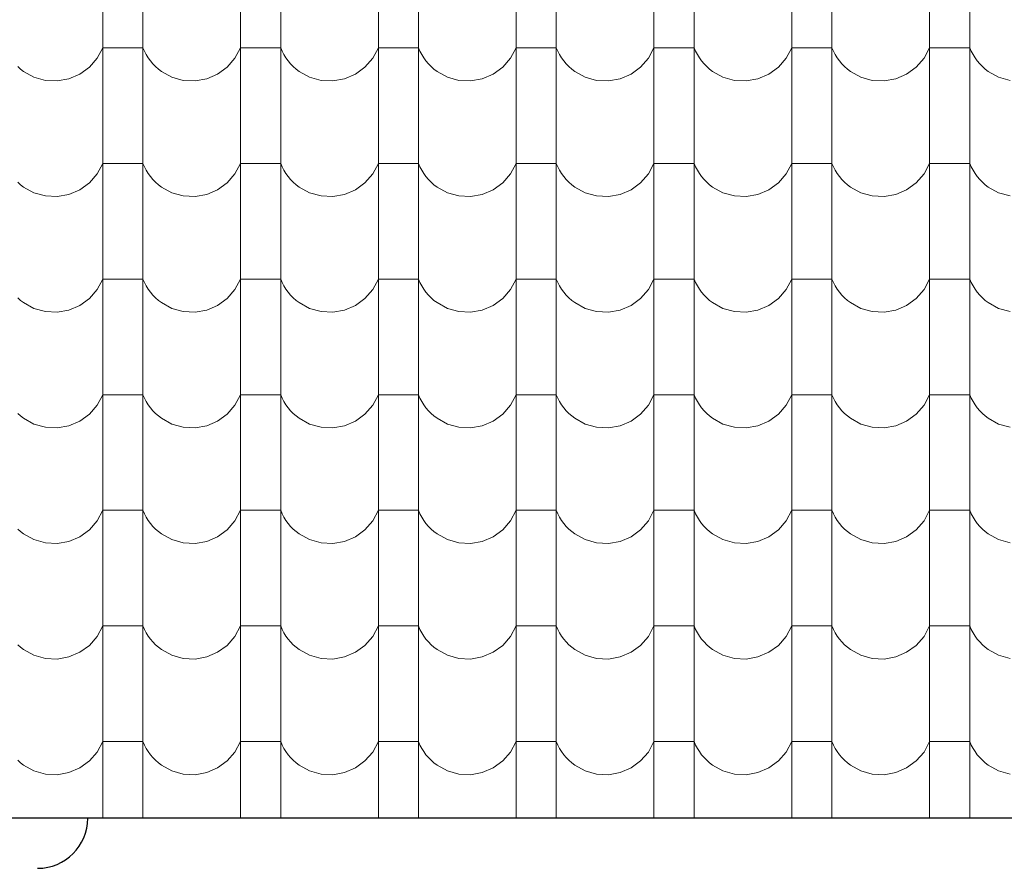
# Model space of a CAD drawing. Header units: millimetres. Extents: x -29624 to 9939, y -6894 to 6495.
# Tile 198 of 243: x 2035 to 2271, y -3588 to -3385. Entities that reach past the tile are written whole.
import ezdxf

# ---------------------------------------------------------------- set-up
doc = ezdxf.new("R2010")
doc.units = ezdxf.units.MM
doc.header["$MEASUREMENT"] = 0
doc.layers.add('810-G Ogólne', color=7, linetype='Continuous')
doc.layers.add('990-D Import IFC', color=7, linetype='Continuous')

# ---------------------------------------------------------------- blocks, each defined once
blk = doc.blocks.new('*X1822', base_point=(515069.4, 47309.9))
at = {"layer": '990-D Import IFC', "color": 251, "linetype": 'Continuous', "lineweight": 13, "true_color": 0x6a6a6a}
for p, q in [((530531.4, -17785.1), (530531.4, -18062.1)), ((530627.5, -17785.1), (530627.5, -18062.1)), ((530861.4, -17785.1), (530861.4, -18062.1)), ((530957.5, -17785.1), (530957.5, -18062.1)), ((531191.4, -17785.1), (531191.4, -18062.1)), ((531287.5, -17785.1), (531287.5, -18062.1)), ((531521.4, -17785.1), (531521.4, -18062.1)), ((531617.5, -17785.1), (531617.5, -18062.1)), ((531851.4, -17785.1), (531851.4, -18062.1)), ((531947.5, -17785.1), (531947.5, -18062.1)), ((532181.4, -17785.1), (532181.4, -18062.1)), ((532277.5, -17785.1), (532277.5, -18062.1)), ((532511.4, -17785.1), (532511.4, -18062.1)), ((532607.5, -17785.1), (532607.5, -18062.1)), ((530518.1, -17918.2), (530531.4, -17893.2)), ((530579.4, -17893.2), (530531.4, -17893.2)), ((530627.5, -17893.2), (530579.4, -17893.2)), ((530627.5, -17893.2), (530631.1, -17901.5)), ((530848.1, -17918.2), (530861.4, -17893.2)), ((530909.4, -17893.2), (530861.4, -17893.2)), ((530957.5, -17893.2), (530909.4, -17893.2)), ((530957.5, -17893.2), (530961.1, -17901.5)), ((531178.1, -17918.2), (531191.4, -17893.2)), ((531239.4, -17893.2), (531191.4, -17893.2)), ((531287.5, -17893.2), (531239.4, -17893.2)), ((531287.5, -17893.2), (531291.1, -17901.5)), ((531508.1, -17918.2), (531521.4, -17893.2)), ((531569.4, -17893.2), (531521.4, -17893.2)), ((531617.5, -17893.2), (531569.4, -17893.2)), ((531617.5, -17893.2), (531621.1, -17901.5)), ((531838.1, -17918.2), (531851.4, -17893.2)), ((531899.4, -17893.2), (531851.4, -17893.2)), ((531947.5, -17893.2), (531899.4, -17893.2)), ((531947.5, -17893.2), (531951.1, -17901.5)), ((532168.1, -17918.2), (532181.4, -17893.2)), ((532229.4, -17893.2), (532181.4, -17893.2)), ((532277.5, -17893.2), (532229.4, -17893.2)), ((532277.5, -17893.2), (532281.1, -17901.5)), ((532498.1, -17918.2), (532511.4, -17893.2)), ((532559.4, -17893.2), (532511.4, -17893.2)), ((532607.5, -17893.2), (532559.4, -17893.2)), ((532607.5, -17893.2), (532611.1, -17901.5)), ((530499.4, -17939.7), (530518.1, -17918.2)), ((530631.1, -17901.5), (530635.4, -17909.6)), ((530635.4, -17909.6), (530640.2, -17917.3)), ((530640.2, -17917.3), (530645.5, -17924.7)), ((530829.4, -17939.7), (530848.1, -17918.2)), ((530961.1, -17901.5), (530965.4, -17909.6)), ((530965.4, -17909.6), (530970.2, -17917.3)), ((530970.2, -17917.3), (530975.5, -17924.7)), ((531159.4, -17939.7), (531178.1, -17918.2)), ((531291.1, -17901.5), (531295.4, -17909.6)), ((531295.4, -17909.6), (531300.2, -17917.3)), ((531300.2, -17917.3), (531305.5, -17924.7)), ((531489.4, -17939.7), (531508.1, -17918.2)), ((531621.1, -17901.5), (531625.4, -17909.6)), ((531625.4, -17909.6), (531630.2, -17917.3)), ((531630.2, -17917.3), (531635.5, -17924.7)), ((531819.4, -17939.7), (531838.1, -17918.2)), ((531951.1, -17901.5), (531955.4, -17909.6)), ((531955.4, -17909.6), (531960.2, -17917.3)), ((531960.2, -17917.3), (531965.5, -17924.7)), ((532149.4, -17939.7), (532168.1, -17918.2)), ((532281.1, -17901.5), (532285.4, -17909.6)), ((532285.4, -17909.6), (532290.2, -17917.3)), ((532290.2, -17917.3), (532295.5, -17924.7)), ((532479.4, -17939.7), (532498.1, -17918.2)), ((532611.1, -17901.5), (532615.4, -17909.6)), ((532615.4, -17909.6), (532620.2, -17917.3)), ((532620.2, -17917.3), (532625.5, -17924.7)), ((530327.8, -17938.1), (530334.6, -17944.2)), ((530476.5, -17956.4), (530499.4, -17939.7)), ((530645.5, -17924.7), (530651.4, -17931.6)), ((530651.4, -17931.6), (530657.8, -17938.1)), ((530657.8, -17938.1), (530664.6, -17944.2)), ((530806.5, -17956.4), (530829.4, -17939.7)), ((530975.5, -17924.7), (530981.4, -17931.6)), ((530981.4, -17931.6), (530987.8, -17938.1)), ((530987.8, -17938.1), (530994.6, -17944.2)), ((531136.5, -17956.4), (531159.4, -17939.7)), ((531305.5, -17924.7), (531311.4, -17931.6)), ((531311.4, -17931.6), (531317.8, -17938.1)), ((531317.8, -17938.1), (531324.6, -17944.2)), ((531466.5, -17956.4), (531489.4, -17939.7)), ((531635.5, -17924.7), (531641.4, -17931.6)), ((531641.4, -17931.6), (531647.8, -17938.1)), ((531647.8, -17938.1), (531654.6, -17944.2)), ((531796.5, -17956.4), (531819.4, -17939.7)), ((531965.5, -17924.7), (531971.4, -17931.6)), ((531971.4, -17931.6), (531977.8, -17938.1)), ((531977.8, -17938.1), (531984.6, -17944.2)), ((532126.5, -17956.4), (532149.4, -17939.7)), ((532295.5, -17924.7), (532301.4, -17931.6)), ((532301.4, -17931.6), (532307.8, -17938.1)), ((532307.8, -17938.1), (532314.6, -17944.2)), ((532456.5, -17956.4), (532479.4, -17939.7)), ((532625.5, -17924.7), (532631.4, -17931.6)), ((532631.4, -17931.6), (532637.8, -17938.1)), ((532637.8, -17938.1), (532644.6, -17944.2)), ((530334.6, -17944.2), (530341.9, -17949.7)), ((530341.9, -17949.7), (530366.7, -17963.4)), ((530366.7, -17963.4), (530394.1, -17971.1)), ((530450.4, -17967.5), (530476.5, -17956.4)), ((530664.6, -17944.2), (530671.9, -17949.7)), ((530671.9, -17949.7), (530696.7, -17963.4)), ((530696.7, -17963.4), (530724.1, -17971.1)), ((530780.4, -17967.5), (530806.5, -17956.4)), ((530994.6, -17944.2), (531001.9, -17949.7)), ((531001.9, -17949.7), (531026.7, -17963.4)), ((531026.7, -17963.4), (531054.1, -17971.1)), ((531110.4, -17967.5), (531136.5, -17956.4)), ((531324.6, -17944.2), (531331.9, -17949.7)), ((531331.9, -17949.7), (531356.7, -17963.4)), ((531356.7, -17963.4), (531384.1, -17971.1)), ((531440.4, -17967.5), (531466.5, -17956.4)), ((531654.6, -17944.2), (531661.9, -17949.7)), ((531661.9, -17949.7), (531686.7, -17963.4)), ((531686.7, -17963.4), (531714.1, -17971.1)), ((531770.4, -17967.5), (531796.5, -17956.4)), ((531984.6, -17944.2), (531991.9, -17949.7)), ((531991.9, -17949.7), (532016.7, -17963.4)), ((532016.7, -17963.4), (532044.1, -17971.1)), ((532100.4, -17967.5), (532126.5, -17956.4)), ((532314.6, -17944.2), (532321.9, -17949.7)), ((532321.9, -17949.7), (532346.7, -17963.4)), ((532346.7, -17963.4), (532374.1, -17971.1)), ((532430.4, -17967.5), (532456.5, -17956.4)), ((532644.6, -17944.2), (532651.9, -17949.7)), ((532651.9, -17949.7), (532676.7, -17963.4)), ((532676.7, -17963.4), (532704.1, -17971.1)), ((530394.1, -17971.1), (530422.4, -17972.5)), ((530422.4, -17972.5), (530450.4, -17967.5)), ((530724.1, -17971.1), (530752.4, -17972.5)), ((530752.4, -17972.5), (530780.4, -17967.5)), ((531054.1, -17971.1), (531082.4, -17972.5)), ((531082.4, -17972.5), (531110.4, -17967.5)), ((531384.1, -17971.1), (531412.4, -17972.5)), ((531412.4, -17972.5), (531440.4, -17967.5)), ((531714.1, -17971.1), (531742.4, -17972.5)), ((531742.4, -17972.5), (531770.4, -17967.5)), ((532044.1, -17971.1), (532072.4, -17972.5)), ((532072.4, -17972.5), (532100.4, -17967.5)), ((532374.1, -17971.1), (532402.4, -17972.5)), ((532402.4, -17972.5), (532430.4, -17967.5)), ((530531.4, -18062.1), (530531.4, -18339.1)), ((530627.5, -18062.1), (530627.5, -18339.1)), ((530861.4, -18062.1), (530861.4, -18339.1)), ((530957.5, -18062.1), (530957.5, -18339.1)), ((531191.4, -18062.1), (531191.4, -18339.1)), ((531287.5, -18062.1), (531287.5, -18339.1)), ((531521.4, -18062.1), (531521.4, -18339.1)), ((531617.5, -18062.1), (531617.5, -18339.1)), ((531851.4, -18062.1), (531851.4, -18339.1)), ((531947.5, -18062.1), (531947.5, -18339.1)), ((532181.4, -18062.1), (532181.4, -18339.1)), ((532277.5, -18062.1), (532277.5, -18339.1)), ((532511.4, -18062.1), (532511.4, -18339.1)), ((532607.5, -18062.1), (532607.5, -18339.1)), ((530518.1, -18195.2), (530531.4, -18170.2)), ((530579.4, -18170.2), (530531.4, -18170.2)), ((530627.5, -18170.2), (530579.4, -18170.2)), ((530627.5, -18170.2), (530631.1, -18178.5)), ((530631.1, -18178.5), (530635.4, -18186.6)), ((530848.1, -18195.2), (530861.4, -18170.2)), ((530909.4, -18170.2), (530861.4, -18170.2)), ((530957.5, -18170.2), (530909.4, -18170.2)), ((530957.5, -18170.2), (530961.1, -18178.5)), ((530961.1, -18178.5), (530965.4, -18186.6)), ((531178.1, -18195.2), (531191.4, -18170.2)), ((531239.4, -18170.2), (531191.4, -18170.2)), ((531287.5, -18170.2), (531239.4, -18170.2)), ((531287.5, -18170.2), (531291.1, -18178.5)), ((531291.1, -18178.5), (531295.4, -18186.6)), ((531508.1, -18195.2), (531521.4, -18170.2)), ((531569.4, -18170.2), (531521.4, -18170.2)), ((531617.5, -18170.2), (531569.4, -18170.2)), ((531617.5, -18170.2), (531621.1, -18178.5)), ((531621.1, -18178.5), (531625.4, -18186.6)), ((531838.1, -18195.2), (531851.4, -18170.2)), ((531899.4, -18170.2), (531851.4, -18170.2)), ((531947.5, -18170.2), (531899.4, -18170.2)), ((531947.5, -18170.2), (531951.1, -18178.5)), ((531951.1, -18178.5), (531955.4, -18186.6)), ((532168.1, -18195.2), (532181.4, -18170.2)), ((532229.4, -18170.2), (532181.4, -18170.2)), ((532277.5, -18170.2), (532229.4, -18170.2)), ((532277.5, -18170.2), (532281.1, -18178.5)), ((532281.1, -18178.5), (532285.4, -18186.6)), ((532498.1, -18195.2), (532511.4, -18170.2)), ((532559.4, -18170.2), (532511.4, -18170.2)), ((532607.5, -18170.2), (532559.4, -18170.2)), ((532607.5, -18170.2), (532611.1, -18178.5)), ((532611.1, -18178.5), (532615.4, -18186.6)), ((530499.4, -18216.7), (530518.1, -18195.2)), ((530635.4, -18186.6), (530640.2, -18194.3)), ((530640.2, -18194.3), (530645.5, -18201.7)), ((530645.5, -18201.7), (530651.4, -18208.6)), ((530829.4, -18216.7), (530848.1, -18195.2)), ((530965.4, -18186.6), (530970.2, -18194.3)), ((530970.2, -18194.3), (530975.5, -18201.7)), ((530975.5, -18201.7), (530981.4, -18208.6)), ((531159.4, -18216.7), (531178.1, -18195.2)), ((531295.4, -18186.6), (531300.2, -18194.3)), ((531300.2, -18194.3), (531305.5, -18201.7)), ((531305.5, -18201.7), (531311.4, -18208.6)), ((531489.4, -18216.7), (531508.1, -18195.2)), ((531625.4, -18186.6), (531630.2, -18194.3)), ((531630.2, -18194.3), (531635.5, -18201.7)), ((531635.5, -18201.7), (531641.4, -18208.6)), ((531819.4, -18216.7), (531838.1, -18195.2)), ((531955.4, -18186.6), (531960.2, -18194.3)), ((531960.2, -18194.3), (531965.5, -18201.7)), ((531965.5, -18201.7), (531971.4, -18208.6)), ((532149.4, -18216.7), (532168.1, -18195.2)), ((532285.4, -18186.6), (532290.2, -18194.3)), ((532290.2, -18194.3), (532295.5, -18201.7)), ((532295.5, -18201.7), (532301.4, -18208.6)), ((532479.4, -18216.7), (532498.1, -18195.2)), ((532615.4, -18186.6), (532620.2, -18194.3)), ((532620.2, -18194.3), (532625.5, -18201.7)), ((532625.5, -18201.7), (532631.4, -18208.6)), ((530327.8, -18215.1), (530334.6, -18221.2)), ((530334.6, -18221.2), (530341.9, -18226.7)), ((530476.5, -18233.4), (530499.4, -18216.7)), ((530651.4, -18208.6), (530657.8, -18215.1)), ((530657.8, -18215.1), (530664.6, -18221.2)), ((530664.6, -18221.2), (530671.9, -18226.7)), ((530806.5, -18233.4), (530829.4, -18216.7)), ((530981.4, -18208.6), (530987.8, -18215.1)), ((530987.8, -18215.1), (530994.6, -18221.2)), ((530994.6, -18221.2), (531001.9, -18226.7)), ((531136.5, -18233.4), (531159.4, -18216.7)), ((531311.4, -18208.6), (531317.8, -18215.1)), ((531317.8, -18215.1), (531324.6, -18221.2)), ((531324.6, -18221.2), (531331.9, -18226.7)), ((531466.5, -18233.4), (531489.4, -18216.7)), ((531641.4, -18208.6), (531647.8, -18215.1)), ((531647.8, -18215.1), (531654.6, -18221.2)), ((531654.6, -18221.2), (531661.9, -18226.7)), ((531796.5, -18233.4), (531819.4, -18216.7)), ((531971.4, -18208.6), (531977.8, -18215.1)), ((531977.8, -18215.1), (531984.6, -18221.2)), ((531984.6, -18221.2), (531991.9, -18226.7)), ((532126.5, -18233.4), (532149.4, -18216.7)), ((532301.4, -18208.6), (532307.8, -18215.1)), ((532307.8, -18215.1), (532314.6, -18221.2)), ((532314.6, -18221.2), (532321.9, -18226.7)), ((532456.5, -18233.4), (532479.4, -18216.7)), ((532631.4, -18208.6), (532637.8, -18215.1)), ((532637.8, -18215.1), (532644.6, -18221.2)), ((532644.6, -18221.2), (532651.9, -18226.7)), ((530341.9, -18226.7), (530366.7, -18240.4)), ((530366.7, -18240.4), (530394.1, -18248.1)), ((530394.1, -18248.1), (530422.4, -18249.5)), ((530422.4, -18249.5), (530450.4, -18244.5)), ((530450.4, -18244.5), (530476.5, -18233.4)), ((530671.9, -18226.7), (530696.7, -18240.4)), ((530696.7, -18240.4), (530724.1, -18248.1)), ((530724.1, -18248.1), (530752.4, -18249.5)), ((530752.4, -18249.5), (530780.4, -18244.5)), ((530780.4, -18244.5), (530806.5, -18233.4)), ((531001.9, -18226.7), (531026.7, -18240.4)), ((531026.7, -18240.4), (531054.1, -18248.1)), ((531054.1, -18248.1), (531082.4, -18249.5)), ((531082.4, -18249.5), (531110.4, -18244.5)), ((531110.4, -18244.5), (531136.5, -18233.4)), ((531331.9, -18226.7), (531356.7, -18240.4)), ((531356.7, -18240.4), (531384.1, -18248.1)), ((531384.1, -18248.1), (531412.4, -18249.5)), ((531412.4, -18249.5), (531440.4, -18244.5)), ((531440.4, -18244.5), (531466.5, -18233.4)), ((531661.9, -18226.7), (531686.7, -18240.4)), ((531686.7, -18240.4), (531714.1, -18248.1)), ((531714.1, -18248.1), (531742.4, -18249.5)), ((531742.4, -18249.5), (531770.4, -18244.5)), ((531770.4, -18244.5), (531796.5, -18233.4)), ((531991.9, -18226.7), (532016.7, -18240.4)), ((532016.7, -18240.4), (532044.1, -18248.1)), ((532044.1, -18248.1), (532072.4, -18249.5)), ((532072.4, -18249.5), (532100.4, -18244.5)), ((532100.4, -18244.5), (532126.5, -18233.4)), ((532321.9, -18226.7), (532346.7, -18240.4)), ((532346.7, -18240.4), (532374.1, -18248.1)), ((532374.1, -18248.1), (532402.4, -18249.5)), ((532402.4, -18249.5), (532430.4, -18244.5)), ((532430.4, -18244.5), (532456.5, -18233.4)), ((532651.9, -18226.7), (532676.7, -18240.4)), ((532676.7, -18240.4), (532704.1, -18248.1)), ((530531.4, -18339.1), (530531.4, -18616.1)), ((530627.5, -18339.1), (530627.5, -18616.1)), ((530861.4, -18339.1), (530861.4, -18616.1)), ((530957.5, -18339.1), (530957.5, -18616.1)), ((531191.4, -18339.1), (531191.4, -18616.1)), ((531287.5, -18339.1), (531287.5, -18616.1)), ((531521.4, -18339.1), (531521.4, -18616.1)), ((531617.5, -18339.1), (531617.5, -18616.1)), ((531851.4, -18339.1), (531851.4, -18616.1)), ((531947.5, -18339.1), (531947.5, -18616.1)), ((532181.4, -18339.1), (532181.4, -18616.1)), ((532277.5, -18339.1), (532277.5, -18616.1)), ((532511.4, -18339.1), (532511.4, -18616.1)), ((532607.5, -18339.1), (532607.5, -18616.1)), ((530518.1, -18472.2), (530531.4, -18447.2)), ((530579.4, -18447.2), (530531.4, -18447.2)), ((530627.5, -18447.2), (530579.4, -18447.2)), ((530627.5, -18447.2), (530631.1, -18455.5)), ((530631.1, -18455.5), (530635.4, -18463.6)), ((530848.1, -18472.2), (530861.4, -18447.2)), ((530909.4, -18447.2), (530861.4, -18447.2)), ((530957.5, -18447.2), (530909.4, -18447.2)), ((530957.5, -18447.2), (530961.1, -18455.5)), ((530961.1, -18455.5), (530965.4, -18463.6)), ((531178.1, -18472.2), (531191.4, -18447.2)), ((531239.4, -18447.2), (531191.4, -18447.2)), ((531287.5, -18447.2), (531239.4, -18447.2)), ((531287.5, -18447.2), (531291.1, -18455.5)), ((531291.1, -18455.5), (531295.4, -18463.6)), ((531508.1, -18472.2), (531521.4, -18447.2)), ((531569.4, -18447.2), (531521.4, -18447.2)), ((531617.5, -18447.2), (531569.4, -18447.2)), ((531617.5, -18447.2), (531621.1, -18455.5)), ((531621.1, -18455.5), (531625.4, -18463.6)), ((531838.1, -18472.2), (531851.4, -18447.2)), ((531899.4, -18447.2), (531851.4, -18447.2)), ((531947.5, -18447.2), (531899.4, -18447.2)), ((531947.5, -18447.2), (531951.1, -18455.5)), ((531951.1, -18455.5), (531955.4, -18463.6)), ((532168.1, -18472.2), (532181.4, -18447.2)), ((532229.4, -18447.2), (532181.4, -18447.2)), ((532277.5, -18447.2), (532229.4, -18447.2)), ((532277.5, -18447.2), (532281.1, -18455.5)), ((532281.1, -18455.5), (532285.4, -18463.6)), ((532498.1, -18472.2), (532511.4, -18447.2)), ((532559.4, -18447.2), (532511.4, -18447.2)), ((532607.5, -18447.2), (532559.4, -18447.2)), ((532607.5, -18447.2), (532611.1, -18455.5)), ((532611.1, -18455.5), (532615.4, -18463.6)), ((530499.4, -18493.7), (530518.1, -18472.2)), ((530635.4, -18463.6), (530640.2, -18471.3)), ((530640.2, -18471.3), (530645.5, -18478.7)), ((530645.5, -18478.7), (530651.4, -18485.6)), ((530829.4, -18493.7), (530848.1, -18472.2)), ((530965.4, -18463.6), (530970.2, -18471.3)), ((530970.2, -18471.3), (530975.5, -18478.7)), ((530975.5, -18478.7), (530981.4, -18485.6)), ((531159.4, -18493.7), (531178.1, -18472.2)), ((531295.4, -18463.6), (531300.2, -18471.3)), ((531300.2, -18471.3), (531305.5, -18478.7)), ((531305.5, -18478.7), (531311.4, -18485.6)), ((531489.4, -18493.7), (531508.1, -18472.2)), ((531625.4, -18463.6), (531630.2, -18471.3)), ((531630.2, -18471.3), (531635.5, -18478.7)), ((531635.5, -18478.7), (531641.4, -18485.6)), ((531819.4, -18493.7), (531838.1, -18472.2)), ((531955.4, -18463.6), (531960.2, -18471.3)), ((531960.2, -18471.3), (531965.5, -18478.7)), ((531965.5, -18478.7), (531971.4, -18485.6)), ((532149.4, -18493.7), (532168.1, -18472.2)), ((532285.4, -18463.6), (532290.2, -18471.3)), ((532290.2, -18471.3), (532295.5, -18478.7)), ((532295.5, -18478.7), (532301.4, -18485.6)), ((532479.4, -18493.7), (532498.1, -18472.2)), ((532615.4, -18463.6), (532620.2, -18471.3)), ((532620.2, -18471.3), (532625.5, -18478.7)), ((532625.5, -18478.7), (532631.4, -18485.6)), ((530327.8, -18492.1), (530334.6, -18498.2)), ((530334.6, -18498.2), (530341.9, -18503.7)), ((530341.9, -18503.7), (530366.7, -18517.4)), ((530476.5, -18510.4), (530499.4, -18493.7)), ((530651.4, -18485.6), (530657.8, -18492.1)), ((530657.8, -18492.1), (530664.6, -18498.2)), ((530664.6, -18498.2), (530671.9, -18503.7)), ((530671.9, -18503.7), (530696.7, -18517.4)), ((530806.5, -18510.4), (530829.4, -18493.7)), ((530981.4, -18485.6), (530987.8, -18492.1)), ((530987.8, -18492.1), (530994.6, -18498.2)), ((530994.6, -18498.2), (531001.9, -18503.7)), ((531001.9, -18503.7), (531026.7, -18517.4)), ((531136.5, -18510.4), (531159.4, -18493.7)), ((531311.4, -18485.6), (531317.8, -18492.1)), ((531317.8, -18492.1), (531324.6, -18498.2)), ((531324.6, -18498.2), (531331.9, -18503.7)), ((531331.9, -18503.7), (531356.7, -18517.4)), ((531466.5, -18510.4), (531489.4, -18493.7)), ((531641.4, -18485.6), (531647.8, -18492.1)), ((531647.8, -18492.1), (531654.6, -18498.2)), ((531654.6, -18498.2), (531661.9, -18503.7)), ((531661.9, -18503.7), (531686.7, -18517.4)), ((531796.5, -18510.4), (531819.4, -18493.7)), ((531971.4, -18485.6), (531977.8, -18492.1)), ((531977.8, -18492.1), (531984.6, -18498.2)), ((531984.6, -18498.2), (531991.9, -18503.7)), ((531991.9, -18503.7), (532016.7, -18517.4)), ((532126.5, -18510.4), (532149.4, -18493.7)), ((532301.4, -18485.6), (532307.8, -18492.1)), ((532307.8, -18492.1), (532314.6, -18498.2)), ((532314.6, -18498.2), (532321.9, -18503.7)), ((532321.9, -18503.7), (532346.7, -18517.4)), ((532456.5, -18510.4), (532479.4, -18493.7)), ((532631.4, -18485.6), (532637.8, -18492.1)), ((532637.8, -18492.1), (532644.6, -18498.2)), ((532644.6, -18498.2), (532651.9, -18503.7)), ((532651.9, -18503.7), (532676.7, -18517.4)), ((530366.7, -18517.4), (530394.1, -18525.1)), ((530394.1, -18525.1), (530422.4, -18526.5)), ((530422.4, -18526.5), (530450.4, -18521.5)), ((530450.4, -18521.5), (530476.5, -18510.4)), ((530696.7, -18517.4), (530724.1, -18525.1)), ((530724.1, -18525.1), (530752.4, -18526.5)), ((530752.4, -18526.5), (530780.4, -18521.5)), ((530780.4, -18521.5), (530806.5, -18510.4)), ((531026.7, -18517.4), (531054.1, -18525.1)), ((531054.1, -18525.1), (531082.4, -18526.5)), ((531082.4, -18526.5), (531110.4, -18521.5)), ((531110.4, -18521.5), (531136.5, -18510.4)), ((531356.7, -18517.4), (531384.1, -18525.1)), ((531384.1, -18525.1), (531412.4, -18526.5)), ((531412.4, -18526.5), (531440.4, -18521.5)), ((531440.4, -18521.5), (531466.5, -18510.4)), ((531686.7, -18517.4), (531714.1, -18525.1)), ((531714.1, -18525.1), (531742.4, -18526.5)), ((531742.4, -18526.5), (531770.4, -18521.5)), ((531770.4, -18521.5), (531796.5, -18510.4)), ((532016.7, -18517.4), (532044.1, -18525.1)), ((532044.1, -18525.1), (532072.4, -18526.5)), ((532072.4, -18526.5), (532100.4, -18521.5)), ((532100.4, -18521.5), (532126.5, -18510.4)), ((532346.7, -18517.4), (532374.1, -18525.1)), ((532374.1, -18525.1), (532402.4, -18526.5)), ((532402.4, -18526.5), (532430.4, -18521.5)), ((532430.4, -18521.5), (532456.5, -18510.4)), ((532676.7, -18517.4), (532704.1, -18525.1)), ((530531.4, -18616.1), (530531.4, -18893.1)), ((530627.5, -18616.1), (530627.5, -18893.1)), ((530861.4, -18616.1), (530861.4, -18893.1)), ((530957.5, -18616.1), (530957.5, -18893.1)), ((531191.4, -18616.1), (531191.4, -18893.1)), ((531287.5, -18616.1), (531287.5, -18893.1)), ((531521.4, -18616.1), (531521.4, -18893.1)), ((531617.5, -18616.1), (531617.5, -18893.1)), ((531851.4, -18616.1), (531851.4, -18893.1)), ((531947.5, -18616.1), (531947.5, -18893.1)), ((532181.4, -18616.1), (532181.4, -18893.1)), ((532277.5, -18616.1), (532277.5, -18893.1)), ((532511.4, -18616.1), (532511.4, -18893.1)), ((532607.5, -18616.1), (532607.5, -18893.1)), ((530518.1, -18749.2), (530531.4, -18724.2)), ((530579.4, -18724.2), (530531.4, -18724.2)), ((530627.5, -18724.2), (530579.4, -18724.2)), ((530627.5, -18724.2), (530631.1, -18732.5)), ((530631.1, -18732.5), (530635.4, -18740.6)), ((530635.4, -18740.6), (530640.2, -18748.3)), ((530848.1, -18749.2), (530861.4, -18724.2)), ((530909.4, -18724.2), (530861.4, -18724.2)), ((530957.5, -18724.2), (530909.4, -18724.2)), ((530957.5, -18724.2), (530961.1, -18732.5)), ((530961.1, -18732.5), (530965.4, -18740.6)), ((530965.4, -18740.6), (530970.2, -18748.3)), ((531178.1, -18749.2), (531191.4, -18724.2)), ((531239.4, -18724.2), (531191.4, -18724.2)), ((531287.5, -18724.2), (531239.4, -18724.2)), ((531287.5, -18724.2), (531291.1, -18732.5)), ((531291.1, -18732.5), (531295.4, -18740.6)), ((531295.4, -18740.6), (531300.2, -18748.3)), ((531508.1, -18749.2), (531521.4, -18724.2)), ((531569.4, -18724.2), (531521.4, -18724.2)), ((531617.5, -18724.2), (531569.4, -18724.2)), ((531617.5, -18724.2), (531621.1, -18732.5)), ((531621.1, -18732.5), (531625.4, -18740.6)), ((531625.4, -18740.6), (531630.2, -18748.3)), ((531838.1, -18749.2), (531851.4, -18724.2)), ((531899.4, -18724.2), (531851.4, -18724.2)), ((531947.5, -18724.2), (531899.4, -18724.2)), ((531947.5, -18724.2), (531951.1, -18732.5)), ((531951.1, -18732.5), (531955.4, -18740.6)), ((531955.4, -18740.6), (531960.2, -18748.3)), ((532168.1, -18749.2), (532181.4, -18724.2)), ((532229.4, -18724.2), (532181.4, -18724.2)), ((532277.5, -18724.2), (532229.4, -18724.2)), ((532277.5, -18724.2), (532281.1, -18732.5)), ((532281.1, -18732.5), (532285.4, -18740.6)), ((532285.4, -18740.6), (532290.2, -18748.3)), ((532498.1, -18749.2), (532511.4, -18724.2)), ((532559.4, -18724.2), (532511.4, -18724.2)), ((532607.5, -18724.2), (532559.4, -18724.2)), ((532607.5, -18724.2), (532611.1, -18732.5)), ((532611.1, -18732.5), (532615.4, -18740.6)), ((532615.4, -18740.6), (532620.2, -18748.3)), ((530499.4, -18770.7), (530518.1, -18749.2)), ((530640.2, -18748.3), (530645.5, -18755.7)), ((530645.5, -18755.7), (530651.4, -18762.6)), ((530651.4, -18762.6), (530657.8, -18769.1)), ((530829.4, -18770.7), (530848.1, -18749.2)), ((530970.2, -18748.3), (530975.5, -18755.7)), ((530975.5, -18755.7), (530981.4, -18762.6)), ((530981.4, -18762.6), (530987.8, -18769.1)), ((531159.4, -18770.7), (531178.1, -18749.2)), ((531300.2, -18748.3), (531305.5, -18755.7)), ((531305.5, -18755.7), (531311.4, -18762.6)), ((531311.4, -18762.6), (531317.8, -18769.1)), ((531489.4, -18770.7), (531508.1, -18749.2)), ((531630.2, -18748.3), (531635.5, -18755.7)), ((531635.5, -18755.7), (531641.4, -18762.6)), ((531641.4, -18762.6), (531647.8, -18769.1)), ((531819.4, -18770.7), (531838.1, -18749.2)), ((531960.2, -18748.3), (531965.5, -18755.7)), ((531965.5, -18755.7), (531971.4, -18762.6)), ((531971.4, -18762.6), (531977.8, -18769.1)), ((532149.4, -18770.7), (532168.1, -18749.2)), ((532290.2, -18748.3), (532295.5, -18755.7)), ((532295.5, -18755.7), (532301.4, -18762.6)), ((532301.4, -18762.6), (532307.8, -18769.1)), ((532479.4, -18770.7), (532498.1, -18749.2)), ((532620.2, -18748.3), (532625.5, -18755.7)), ((532625.5, -18755.7), (532631.4, -18762.6)), ((532631.4, -18762.6), (532637.8, -18769.1)), ((530327.8, -18769.1), (530334.6, -18775.2)), ((530334.6, -18775.2), (530341.9, -18780.7)), ((530341.9, -18780.7), (530366.7, -18794.4)), ((530450.4, -18798.5), (530476.5, -18787.4)), ((530476.5, -18787.4), (530499.4, -18770.7)), ((530657.8, -18769.1), (530664.6, -18775.2)), ((530664.6, -18775.2), (530671.9, -18780.7)), ((530671.9, -18780.7), (530696.7, -18794.4)), ((530780.4, -18798.5), (530806.5, -18787.4)), ((530806.5, -18787.4), (530829.4, -18770.7)), ((530987.8, -18769.1), (530994.6, -18775.2)), ((530994.6, -18775.2), (531001.9, -18780.7)), ((531001.9, -18780.7), (531026.7, -18794.4)), ((531110.4, -18798.5), (531136.5, -18787.4)), ((531136.5, -18787.4), (531159.4, -18770.7)), ((531317.8, -18769.1), (531324.6, -18775.2)), ((531324.6, -18775.2), (531331.9, -18780.7)), ((531331.9, -18780.7), (531356.7, -18794.4)), ((531440.4, -18798.5), (531466.5, -18787.4)), ((531466.5, -18787.4), (531489.4, -18770.7)), ((531647.8, -18769.1), (531654.6, -18775.2)), ((531654.6, -18775.2), (531661.9, -18780.7)), ((531661.9, -18780.7), (531686.7, -18794.4)), ((531770.4, -18798.5), (531796.5, -18787.4)), ((531796.5, -18787.4), (531819.4, -18770.7)), ((531977.8, -18769.1), (531984.6, -18775.2)), ((531984.6, -18775.2), (531991.9, -18780.7)), ((531991.9, -18780.7), (532016.7, -18794.4)), ((532100.4, -18798.5), (532126.5, -18787.4)), ((532126.5, -18787.4), (532149.4, -18770.7)), ((532307.8, -18769.1), (532314.6, -18775.2)), ((532314.6, -18775.2), (532321.9, -18780.7)), ((532321.9, -18780.7), (532346.7, -18794.4)), ((532430.4, -18798.5), (532456.5, -18787.4)), ((532456.5, -18787.4), (532479.4, -18770.7)), ((532637.8, -18769.1), (532644.6, -18775.2)), ((532644.6, -18775.2), (532651.9, -18780.7)), ((532651.9, -18780.7), (532676.7, -18794.4)), ((530366.7, -18794.4), (530394.1, -18802.1)), ((530394.1, -18802.1), (530422.4, -18803.5)), ((530422.4, -18803.5), (530450.4, -18798.5)), ((530696.7, -18794.4), (530724.1, -18802.1)), ((530724.1, -18802.1), (530752.4, -18803.5)), ((530752.4, -18803.5), (530780.4, -18798.5)), ((531026.7, -18794.4), (531054.1, -18802.1)), ((531054.1, -18802.1), (531082.4, -18803.5)), ((531082.4, -18803.5), (531110.4, -18798.5)), ((531356.7, -18794.4), (531384.1, -18802.1)), ((531384.1, -18802.1), (531412.4, -18803.5)), ((531412.4, -18803.5), (531440.4, -18798.5)), ((531686.7, -18794.4), (531714.1, -18802.1)), ((531714.1, -18802.1), (531742.4, -18803.5)), ((531742.4, -18803.5), (531770.4, -18798.5)), ((532016.7, -18794.4), (532044.1, -18802.1)), ((532044.1, -18802.1), (532072.4, -18803.5)), ((532072.4, -18803.5), (532100.4, -18798.5)), ((532346.7, -18794.4), (532374.1, -18802.1)), ((532374.1, -18802.1), (532402.4, -18803.5)), ((532402.4, -18803.5), (532430.4, -18798.5)), ((532676.7, -18794.4), (532704.1, -18802.1)), ((530531.4, -18893.1), (530531.4, -19170.1)), ((530627.5, -18893.1), (530627.5, -19170.1)), ((530861.4, -18893.1), (530861.4, -19170.1)), ((530957.5, -18893.1), (530957.5, -19170.1)), ((531191.4, -18893.1), (531191.4, -19170.1)), ((531287.5, -18893.1), (531287.5, -19170.1)), ((531521.4, -18893.1), (531521.4, -19170.1)), ((531617.5, -18893.1), (531617.5, -19170.1)), ((531851.4, -18893.1), (531851.4, -19170.1)), ((531947.5, -18893.1), (531947.5, -19170.1)), ((532181.4, -18893.1), (532181.4, -19170.1)), ((532277.5, -18893.1), (532277.5, -19170.1)), ((532511.4, -18893.1), (532511.4, -19170.1)), ((532607.5, -18893.1), (532607.5, -19170.1)), ((530518.1, -19026.2), (530531.4, -19001.2)), ((530579.4, -19001.2), (530531.4, -19001.2)), ((530627.5, -19001.2), (530579.4, -19001.2)), ((530627.5, -19001.2), (530631.1, -19009.5)), ((530848.1, -19026.2), (530861.4, -19001.2)), ((530909.4, -19001.2), (530861.4, -19001.2)), ((530957.5, -19001.2), (530909.4, -19001.2)), ((530957.5, -19001.2), (530961.1, -19009.5)), ((531178.1, -19026.2), (531191.4, -19001.2)), ((531239.4, -19001.2), (531191.4, -19001.2)), ((531287.5, -19001.2), (531239.4, -19001.2)), ((531287.5, -19001.2), (531291.1, -19009.5)), ((531508.1, -19026.2), (531521.4, -19001.2)), ((531569.4, -19001.2), (531521.4, -19001.2)), ((531617.5, -19001.2), (531569.4, -19001.2)), ((531617.5, -19001.2), (531621.1, -19009.5)), ((531838.1, -19026.2), (531851.4, -19001.2)), ((531899.4, -19001.2), (531851.4, -19001.2)), ((531947.5, -19001.2), (531899.4, -19001.2)), ((531947.5, -19001.2), (531951.1, -19009.5)), ((532168.1, -19026.2), (532181.4, -19001.2)), ((532229.4, -19001.2), (532181.4, -19001.2)), ((532277.5, -19001.2), (532229.4, -19001.2)), ((532277.5, -19001.2), (532281.1, -19009.5)), ((532498.1, -19026.2), (532511.4, -19001.2)), ((532559.4, -19001.2), (532511.4, -19001.2)), ((532607.5, -19001.2), (532559.4, -19001.2)), ((532607.5, -19001.2), (532611.1, -19009.5)), ((530499.4, -19047.7), (530518.1, -19026.2)), ((530631.1, -19009.5), (530635.4, -19017.6)), ((530635.4, -19017.6), (530640.2, -19025.3)), ((530640.2, -19025.3), (530645.5, -19032.7)), ((530829.4, -19047.7), (530848.1, -19026.2)), ((530961.1, -19009.5), (530965.4, -19017.6)), ((530965.4, -19017.6), (530970.2, -19025.3)), ((530970.2, -19025.3), (530975.5, -19032.7)), ((531159.4, -19047.7), (531178.1, -19026.2)), ((531291.1, -19009.5), (531295.4, -19017.6)), ((531295.4, -19017.6), (531300.2, -19025.3)), ((531300.2, -19025.3), (531305.5, -19032.7)), ((531489.4, -19047.7), (531508.1, -19026.2)), ((531621.1, -19009.5), (531625.4, -19017.6)), ((531625.4, -19017.6), (531630.2, -19025.3)), ((531630.2, -19025.3), (531635.5, -19032.7)), ((531819.4, -19047.7), (531838.1, -19026.2)), ((531951.1, -19009.5), (531955.4, -19017.6)), ((531955.4, -19017.6), (531960.2, -19025.3)), ((531960.2, -19025.3), (531965.5, -19032.7)), ((532149.4, -19047.7), (532168.1, -19026.2)), ((532281.1, -19009.5), (532285.4, -19017.6)), ((532285.4, -19017.6), (532290.2, -19025.3)), ((532290.2, -19025.3), (532295.5, -19032.7)), ((532479.4, -19047.7), (532498.1, -19026.2)), ((532611.1, -19009.5), (532615.4, -19017.6)), ((532615.4, -19017.6), (532620.2, -19025.3)), ((532620.2, -19025.3), (532625.5, -19032.7)), ((530327.8, -19046.1), (530334.6, -19052.2)), ((530476.5, -19064.4), (530499.4, -19047.7)), ((530645.5, -19032.7), (530651.4, -19039.6)), ((530651.4, -19039.6), (530657.8, -19046.1)), ((530657.8, -19046.1), (530664.6, -19052.2)), ((530806.5, -19064.4), (530829.4, -19047.7)), ((530975.5, -19032.7), (530981.4, -19039.6)), ((530981.4, -19039.6), (530987.8, -19046.1)), ((530987.8, -19046.1), (530994.6, -19052.2)), ((531136.5, -19064.4), (531159.4, -19047.7)), ((531305.5, -19032.7), (531311.4, -19039.6)), ((531311.4, -19039.6), (531317.8, -19046.1)), ((531317.8, -19046.1), (531324.6, -19052.2)), ((531466.5, -19064.4), (531489.4, -19047.7)), ((531635.5, -19032.7), (531641.4, -19039.6)), ((531641.4, -19039.6), (531647.8, -19046.1)), ((531647.8, -19046.1), (531654.6, -19052.2)), ((531796.5, -19064.4), (531819.4, -19047.7)), ((531965.5, -19032.7), (531971.4, -19039.6)), ((531971.4, -19039.6), (531977.8, -19046.1)), ((531977.8, -19046.1), (531984.6, -19052.2)), ((532126.5, -19064.4), (532149.4, -19047.7)), ((532295.5, -19032.7), (532301.4, -19039.6)), ((532301.4, -19039.6), (532307.8, -19046.1)), ((532307.8, -19046.1), (532314.6, -19052.2)), ((532456.5, -19064.4), (532479.4, -19047.7)), ((532625.5, -19032.7), (532631.4, -19039.6)), ((532631.4, -19039.6), (532637.8, -19046.1)), ((532637.8, -19046.1), (532644.6, -19052.2)), ((530334.6, -19052.2), (530341.9, -19057.7)), ((530341.9, -19057.7), (530366.7, -19071.4)), ((530366.7, -19071.4), (530394.1, -19079.1)), ((530450.4, -19075.5), (530476.5, -19064.4)), ((530664.6, -19052.2), (530671.9, -19057.7)), ((530671.9, -19057.7), (530696.7, -19071.4)), ((530696.7, -19071.4), (530724.1, -19079.1)), ((530780.4, -19075.5), (530806.5, -19064.4)), ((530994.6, -19052.2), (531001.9, -19057.7)), ((531001.9, -19057.7), (531026.7, -19071.4)), ((531026.7, -19071.4), (531054.1, -19079.1)), ((531110.4, -19075.5), (531136.5, -19064.4)), ((531324.6, -19052.2), (531331.9, -19057.7)), ((531331.9, -19057.7), (531356.7, -19071.4)), ((531356.7, -19071.4), (531384.1, -19079.1)), ((531440.4, -19075.5), (531466.5, -19064.4)), ((531654.6, -19052.2), (531661.9, -19057.7)), ((531661.9, -19057.7), (531686.7, -19071.4)), ((531686.7, -19071.4), (531714.1, -19079.1)), ((531770.4, -19075.5), (531796.5, -19064.4)), ((531984.6, -19052.2), (531991.9, -19057.7)), ((531991.9, -19057.7), (532016.7, -19071.4)), ((532016.7, -19071.4), (532044.1, -19079.1)), ((532100.4, -19075.5), (532126.5, -19064.4)), ((532314.6, -19052.2), (532321.9, -19057.7)), ((532321.9, -19057.7), (532346.7, -19071.4)), ((532346.7, -19071.4), (532374.1, -19079.1)), ((532430.4, -19075.5), (532456.5, -19064.4)), ((532644.6, -19052.2), (532651.9, -19057.7)), ((532651.9, -19057.7), (532676.7, -19071.4)), ((532676.7, -19071.4), (532704.1, -19079.1)), ((530394.1, -19079.1), (530422.4, -19080.5)), ((530422.4, -19080.5), (530450.4, -19075.5)), ((530724.1, -19079.1), (530752.4, -19080.5)), ((530752.4, -19080.5), (530780.4, -19075.5)), ((531054.1, -19079.1), (531082.4, -19080.5)), ((531082.4, -19080.5), (531110.4, -19075.5)), ((531384.1, -19079.1), (531412.4, -19080.5)), ((531412.4, -19080.5), (531440.4, -19075.5)), ((531714.1, -19079.1), (531742.4, -19080.5)), ((531742.4, -19080.5), (531770.4, -19075.5)), ((532044.1, -19079.1), (532072.4, -19080.5)), ((532072.4, -19080.5), (532100.4, -19075.5)), ((532374.1, -19079.1), (532402.4, -19080.5)), ((532402.4, -19080.5), (532430.4, -19075.5)), ((530531.4, -19170.1), (530531.4, -19447.1)), ((530627.5, -19170.1), (530627.5, -19447.1)), ((530861.4, -19170.1), (530861.4, -19447.1)), ((530957.5, -19170.1), (530957.5, -19447.1)), ((531191.4, -19170.1), (531191.4, -19447.1)), ((531287.5, -19170.1), (531287.5, -19447.1)), ((531521.4, -19170.1), (531521.4, -19447.1)), ((531617.5, -19170.1), (531617.5, -19447.1)), ((531851.4, -19170.1), (531851.4, -19447.1)), ((531947.5, -19170.1), (531947.5, -19447.1)), ((532181.4, -19170.1), (532181.4, -19447.1)), ((532277.5, -19170.1), (532277.5, -19447.1)), ((532511.4, -19170.1), (532511.4, -19447.1)), ((532607.5, -19170.1), (532607.5, -19447.1)), ((530518.1, -19303.2), (530531.4, -19278.2)), ((530579.4, -19278.2), (530531.4, -19278.2)), ((530627.5, -19278.2), (530579.4, -19278.2)), ((530627.5, -19278.2), (530631.1, -19286.5)), ((530631.1, -19286.5), (530635.4, -19294.6)), ((530848.1, -19303.2), (530861.4, -19278.2)), ((530909.4, -19278.2), (530861.4, -19278.2)), ((530957.5, -19278.2), (530909.4, -19278.2)), ((530957.5, -19278.2), (530961.1, -19286.5)), ((530961.1, -19286.5), (530965.4, -19294.6)), ((531178.1, -19303.2), (531191.4, -19278.2)), ((531239.4, -19278.2), (531191.4, -19278.2)), ((531287.5, -19278.2), (531239.4, -19278.2)), ((531287.5, -19278.2), (531291.1, -19286.5)), ((531291.1, -19286.5), (531295.4, -19294.6)), ((531508.1, -19303.2), (531521.4, -19278.2)), ((531569.4, -19278.2), (531521.4, -19278.2)), ((531617.5, -19278.2), (531569.4, -19278.2)), ((531617.5, -19278.2), (531621.1, -19286.5)), ((531621.1, -19286.5), (531625.4, -19294.6)), ((531838.1, -19303.2), (531851.4, -19278.2)), ((531899.4, -19278.2), (531851.4, -19278.2)), ((531947.5, -19278.2), (531899.4, -19278.2)), ((531947.5, -19278.2), (531951.1, -19286.5)), ((531951.1, -19286.5), (531955.4, -19294.6)), ((532168.1, -19303.2), (532181.4, -19278.2)), ((532229.4, -19278.2), (532181.4, -19278.2)), ((532277.5, -19278.2), (532229.4, -19278.2)), ((532277.5, -19278.2), (532281.1, -19286.5)), ((532281.1, -19286.5), (532285.4, -19294.6)), ((532498.1, -19303.2), (532511.4, -19278.2)), ((532559.4, -19278.2), (532511.4, -19278.2)), ((532607.5, -19278.2), (532559.4, -19278.2)), ((532607.5, -19278.2), (532611.1, -19286.5)), ((532611.1, -19286.5), (532615.4, -19294.6)), ((530499.4, -19324.7), (530518.1, -19303.2)), ((530635.4, -19294.6), (530640.2, -19302.3)), ((530640.2, -19302.3), (530645.5, -19309.7)), ((530645.5, -19309.7), (530651.4, -19316.6)), ((530829.4, -19324.7), (530848.1, -19303.2)), ((530965.4, -19294.6), (530970.2, -19302.3)), ((530970.2, -19302.3), (530975.5, -19309.7)), ((530975.5, -19309.7), (530981.4, -19316.6)), ((531159.4, -19324.7), (531178.1, -19303.2)), ((531295.4, -19294.6), (531300.2, -19302.3)), ((531300.2, -19302.3), (531305.5, -19309.7)), ((531305.5, -19309.7), (531311.4, -19316.6)), ((531489.4, -19324.7), (531508.1, -19303.2)), ((531625.4, -19294.6), (531630.2, -19302.3)), ((531630.2, -19302.3), (531635.5, -19309.7)), ((531635.5, -19309.7), (531641.4, -19316.6)), ((531819.4, -19324.7), (531838.1, -19303.2)), ((531955.4, -19294.6), (531960.2, -19302.3)), ((531960.2, -19302.3), (531965.5, -19309.7)), ((531965.5, -19309.7), (531971.4, -19316.6)), ((532149.4, -19324.7), (532168.1, -19303.2)), ((532285.4, -19294.6), (532290.2, -19302.3)), ((532290.2, -19302.3), (532295.5, -19309.7)), ((532295.5, -19309.7), (532301.4, -19316.6)), ((532479.4, -19324.7), (532498.1, -19303.2)), ((532615.4, -19294.6), (532620.2, -19302.3)), ((532620.2, -19302.3), (532625.5, -19309.7)), ((532625.5, -19309.7), (532631.4, -19316.6)), ((530327.8, -19323.1), (530334.6, -19329.2)), ((530334.6, -19329.2), (530341.9, -19334.7)), ((530476.5, -19341.4), (530499.4, -19324.7)), ((530651.4, -19316.6), (530657.8, -19323.1)), ((530657.8, -19323.1), (530664.6, -19329.2)), ((530664.6, -19329.2), (530671.9, -19334.7)), ((530806.5, -19341.4), (530829.4, -19324.7)), ((530981.4, -19316.6), (530987.8, -19323.1)), ((530987.8, -19323.1), (530994.6, -19329.2)), ((530994.6, -19329.2), (531001.9, -19334.7)), ((531136.5, -19341.4), (531159.4, -19324.7)), ((531311.4, -19316.6), (531317.8, -19323.1)), ((531317.8, -19323.1), (531324.6, -19329.2)), ((531324.6, -19329.2), (531331.9, -19334.7)), ((531466.5, -19341.4), (531489.4, -19324.7)), ((531641.4, -19316.6), (531647.8, -19323.1)), ((531647.8, -19323.1), (531654.6, -19329.2)), ((531654.6, -19329.2), (531661.9, -19334.7)), ((531796.5, -19341.4), (531819.4, -19324.7)), ((531971.4, -19316.6), (531977.8, -19323.1)), ((531977.8, -19323.1), (531984.6, -19329.2)), ((531984.6, -19329.2), (531991.9, -19334.7)), ((532126.5, -19341.4), (532149.4, -19324.7)), ((532301.4, -19316.6), (532307.8, -19323.1)), ((532307.8, -19323.1), (532314.6, -19329.2)), ((532314.6, -19329.2), (532321.9, -19334.7)), ((532456.5, -19341.4), (532479.4, -19324.7)), ((532631.4, -19316.6), (532637.8, -19323.1)), ((532637.8, -19323.1), (532644.6, -19329.2)), ((532644.6, -19329.2), (532651.9, -19334.7)), ((530341.9, -19334.7), (530366.7, -19348.4)), ((530366.7, -19348.4), (530394.1, -19356.1)), ((530394.1, -19356.1), (530422.4, -19357.5)), ((530422.4, -19357.5), (530450.4, -19352.5)), ((530450.4, -19352.5), (530476.5, -19341.4)), ((530671.9, -19334.7), (530696.7, -19348.4)), ((530696.7, -19348.4), (530724.1, -19356.1)), ((530724.1, -19356.1), (530752.4, -19357.5)), ((530752.4, -19357.5), (530780.4, -19352.5)), ((530780.4, -19352.5), (530806.5, -19341.4)), ((531001.9, -19334.7), (531026.7, -19348.4)), ((531026.7, -19348.4), (531054.1, -19356.1)), ((531054.1, -19356.1), (531082.4, -19357.5)), ((531082.4, -19357.5), (531110.4, -19352.5)), ((531110.4, -19352.5), (531136.5, -19341.4)), ((531331.9, -19334.7), (531356.7, -19348.4)), ((531356.7, -19348.4), (531384.1, -19356.1)), ((531384.1, -19356.1), (531412.4, -19357.5)), ((531412.4, -19357.5), (531440.4, -19352.5)), ((531440.4, -19352.5), (531466.5, -19341.4)), ((531661.9, -19334.7), (531686.7, -19348.4)), ((531686.7, -19348.4), (531714.1, -19356.1)), ((531714.1, -19356.1), (531742.4, -19357.5)), ((531742.4, -19357.5), (531770.4, -19352.5)), ((531770.4, -19352.5), (531796.5, -19341.4)), ((531991.9, -19334.7), (532016.7, -19348.4)), ((532016.7, -19348.4), (532044.1, -19356.1)), ((532044.1, -19356.1), (532072.4, -19357.5)), ((532072.4, -19357.5), (532100.4, -19352.5)), ((532100.4, -19352.5), (532126.5, -19341.4)), ((532321.9, -19334.7), (532346.7, -19348.4)), ((532346.7, -19348.4), (532374.1, -19356.1)), ((532374.1, -19356.1), (532402.4, -19357.5)), ((532402.4, -19357.5), (532430.4, -19352.5)), ((532430.4, -19352.5), (532456.5, -19341.4)), ((532651.9, -19334.7), (532676.7, -19348.4)), ((532676.7, -19348.4), (532704.1, -19356.1)), ((530531.4, -19447.1), (530531.4, -19724.1)), ((530627.5, -19447.1), (530627.5, -19724.1)), ((530861.4, -19447.1), (530861.4, -19724.1)), ((530957.5, -19447.1), (530957.5, -19724.1)), ((531191.4, -19447.1), (531191.4, -19724.1)), ((531287.5, -19447.1), (531287.5, -19724.1)), ((531521.4, -19447.1), (531521.4, -19724.1)), ((531617.5, -19447.1), (531617.5, -19724.1)), ((531851.4, -19447.1), (531851.4, -19724.1)), ((531947.5, -19447.1), (531947.5, -19724.1)), ((532181.4, -19447.1), (532181.4, -19724.1)), ((532277.5, -19447.1), (532277.5, -19724.1)), ((532511.4, -19447.1), (532511.4, -19724.1)), ((532607.5, -19447.1), (532607.5, -19724.1)), ((530518.1, -19580.2), (530531.4, -19555.2)), ((530579.4, -19555.2), (530531.4, -19555.2)), ((530627.5, -19555.2), (530579.4, -19555.2)), ((530627.5, -19555.2), (530631.1, -19563.5)), ((530631.1, -19563.5), (530635.4, -19571.6)), ((530848.1, -19580.2), (530861.4, -19555.2)), ((530909.4, -19555.2), (530861.4, -19555.2)), ((530957.5, -19555.2), (530909.4, -19555.2)), ((530957.5, -19555.2), (530961.1, -19563.5)), ((530961.1, -19563.5), (530965.4, -19571.6)), ((531178.1, -19580.2), (531191.4, -19555.2)), ((531239.4, -19555.2), (531191.4, -19555.2)), ((531287.5, -19555.2), (531239.4, -19555.2)), ((531287.5, -19555.2), (531291.1, -19563.5)), ((531291.1, -19563.5), (531295.4, -19571.6)), ((531508.1, -19580.2), (531521.4, -19555.2)), ((531569.4, -19555.2), (531521.4, -19555.2)), ((531617.5, -19555.2), (531569.4, -19555.2)), ((531617.5, -19555.2), (531621.1, -19563.5)), ((531621.1, -19563.5), (531625.4, -19571.6)), ((531838.1, -19580.2), (531851.4, -19555.2)), ((531899.4, -19555.2), (531851.4, -19555.2)), ((531947.5, -19555.2), (531899.4, -19555.2)), ((531947.5, -19555.2), (531951.1, -19563.5)), ((531951.1, -19563.5), (531955.4, -19571.6)), ((532168.1, -19580.2), (532181.4, -19555.2)), ((532229.4, -19555.2), (532181.4, -19555.2)), ((532277.5, -19555.2), (532229.4, -19555.2)), ((532277.5, -19555.2), (532281.1, -19563.5)), ((532281.1, -19563.5), (532285.4, -19571.6)), ((532498.1, -19580.2), (532511.4, -19555.2)), ((532559.4, -19555.2), (532511.4, -19555.2)), ((532607.5, -19555.2), (532559.4, -19555.2)), ((532607.5, -19555.2), (532611.1, -19563.5)), ((532611.1, -19563.5), (532615.4, -19571.6)), ((530499.4, -19601.7), (530518.1, -19580.2)), ((530635.4, -19571.6), (530640.2, -19579.3)), ((530640.2, -19579.3), (530645.5, -19586.7)), ((530645.5, -19586.7), (530651.4, -19593.6)), ((530651.4, -19593.6), (530657.8, -19600.1)), ((530829.4, -19601.7), (530848.1, -19580.2)), ((530965.4, -19571.6), (530970.2, -19579.3)), ((530970.2, -19579.3), (530975.5, -19586.7)), ((530975.5, -19586.7), (530981.4, -19593.6)), ((530981.4, -19593.6), (530987.8, -19600.1)), ((531159.4, -19601.7), (531178.1, -19580.2)), ((531295.4, -19571.6), (531300.2, -19579.3)), ((531300.2, -19579.3), (531305.5, -19586.7)), ((531305.5, -19586.7), (531311.4, -19593.6)), ((531311.4, -19593.6), (531317.8, -19600.1)), ((531489.4, -19601.7), (531508.1, -19580.2)), ((531625.4, -19571.6), (531630.2, -19579.3)), ((531630.2, -19579.3), (531635.5, -19586.7)), ((531635.5, -19586.7), (531641.4, -19593.6)), ((531641.4, -19593.6), (531647.8, -19600.1)), ((531819.4, -19601.7), (531838.1, -19580.2)), ((531955.4, -19571.6), (531960.2, -19579.3)), ((531960.2, -19579.3), (531965.5, -19586.7)), ((531965.5, -19586.7), (531971.4, -19593.6)), ((531971.4, -19593.6), (531977.8, -19600.1)), ((532149.4, -19601.7), (532168.1, -19580.2)), ((532285.4, -19571.6), (532290.2, -19579.3)), ((532290.2, -19579.3), (532295.5, -19586.7)), ((532295.5, -19586.7), (532301.4, -19593.6)), ((532301.4, -19593.6), (532307.8, -19600.1)), ((532479.4, -19601.7), (532498.1, -19580.2)), ((532615.4, -19571.6), (532620.2, -19579.3)), ((532620.2, -19579.3), (532625.5, -19586.7)), ((532625.5, -19586.7), (532631.4, -19593.6)), ((532631.4, -19593.6), (532637.8, -19600.1)), ((530327.8, -19600.1), (530334.6, -19606.2)), ((530334.6, -19606.2), (530341.9, -19611.7)), ((530341.9, -19611.7), (530366.7, -19625.4)), ((530476.5, -19618.4), (530499.4, -19601.7)), ((530657.8, -19600.1), (530664.6, -19606.2)), ((530664.6, -19606.2), (530671.9, -19611.7)), ((530671.9, -19611.7), (530696.7, -19625.4)), ((530806.5, -19618.4), (530829.4, -19601.7)), ((530987.8, -19600.1), (530994.6, -19606.2)), ((530994.6, -19606.2), (531001.9, -19611.7)), ((531001.9, -19611.7), (531026.7, -19625.4)), ((531136.5, -19618.4), (531159.4, -19601.7)), ((531317.8, -19600.1), (531324.6, -19606.2)), ((531324.6, -19606.2), (531331.9, -19611.7)), ((531331.9, -19611.7), (531356.7, -19625.4)), ((531466.5, -19618.4), (531489.4, -19601.7)), ((531647.8, -19600.1), (531654.6, -19606.2)), ((531654.6, -19606.2), (531661.9, -19611.7)), ((531661.9, -19611.7), (531686.7, -19625.4)), ((531796.5, -19618.4), (531819.4, -19601.7)), ((531977.8, -19600.1), (531984.6, -19606.2)), ((531984.6, -19606.2), (531991.9, -19611.7)), ((531991.9, -19611.7), (532016.7, -19625.4)), ((532126.5, -19618.4), (532149.4, -19601.7)), ((532307.8, -19600.1), (532314.6, -19606.2)), ((532314.6, -19606.2), (532321.9, -19611.7)), ((532321.9, -19611.7), (532346.7, -19625.4)), ((532456.5, -19618.4), (532479.4, -19601.7)), ((532637.8, -19600.1), (532644.6, -19606.2)), ((532644.6, -19606.2), (532651.9, -19611.7)), ((532651.9, -19611.7), (532676.7, -19625.4)), ((530366.7, -19625.4), (530394.1, -19633.1)), ((530394.1, -19633.1), (530422.4, -19634.5)), ((530422.4, -19634.5), (530450.4, -19629.5)), ((530450.4, -19629.5), (530476.5, -19618.4)), ((530696.7, -19625.4), (530724.1, -19633.1)), ((530724.1, -19633.1), (530752.4, -19634.5)), ((530752.4, -19634.5), (530780.4, -19629.5)), ((530780.4, -19629.5), (530806.5, -19618.4)), ((531026.7, -19625.4), (531054.1, -19633.1)), ((531054.1, -19633.1), (531082.4, -19634.5)), ((531082.4, -19634.5), (531110.4, -19629.5)), ((531110.4, -19629.5), (531136.5, -19618.4)), ((531356.7, -19625.4), (531384.1, -19633.1)), ((531384.1, -19633.1), (531412.4, -19634.5)), ((531412.4, -19634.5), (531440.4, -19629.5)), ((531440.4, -19629.5), (531466.5, -19618.4)), ((531686.7, -19625.4), (531714.1, -19633.1)), ((531714.1, -19633.1), (531742.4, -19634.5)), ((531742.4, -19634.5), (531770.4, -19629.5)), ((531770.4, -19629.5), (531796.5, -19618.4)), ((532016.7, -19625.4), (532044.1, -19633.1)), ((532044.1, -19633.1), (532072.4, -19634.5)), ((532072.4, -19634.5), (532100.4, -19629.5)), ((532100.4, -19629.5), (532126.5, -19618.4)), ((532346.7, -19625.4), (532374.1, -19633.1)), ((532374.1, -19633.1), (532402.4, -19634.5)), ((532402.4, -19634.5), (532430.4, -19629.5)), ((532430.4, -19629.5), (532456.5, -19618.4)), ((532676.7, -19625.4), (532704.1, -19633.1)), ((530531.4, -19724.1), (530531.4, -19738.8)), ((530627.5, -19724.1), (530627.5, -19738.8)), ((530861.4, -19724.1), (530861.4, -19738.8)), ((530957.5, -19724.1), (530957.5, -19738.8)), ((531191.4, -19724.1), (531191.4, -19738.8)), ((531287.5, -19724.1), (531287.5, -19738.8)), ((531521.4, -19724.1), (531521.4, -19738.8)), ((531617.5, -19724.1), (531617.5, -19738.8)), ((531851.4, -19724.1), (531851.4, -19738.8)), ((531947.5, -19724.1), (531947.5, -19738.8)), ((532181.4, -19724.1), (532181.4, -19738.8)), ((532277.5, -19724.1), (532277.5, -19738.8)), ((532511.4, -19724.1), (532511.4, -19738.8)), ((532607.5, -19724.1), (532607.5, -19738.8))]:
    blk.add_line(p, q, dxfattribs=at)
blk = doc.blocks.new('Wypełnienie_6_3', base_point=(515069.4, 47309.9))
at = {"layer": '990-D Import IFC', "color": 251, "linetype": 'Continuous', "lineweight": 13, "true_color": 0x6a6a6a}
blk.add_blockref('*X1822', (515069.4, 47309.9), dxfattribs=at)

msp = doc.modelspace()

# ---------------------------------------------------------------- linework, layer by layer
at = {"layer": '810-G Ogólne', "color": 7, "linetype": 'Continuous', "lineweight": 25}
msp.add_line((4848.669, -3576.299), (812.669, -3576.299), dxfattribs=at)
msp.add_arc((2039.163, -3576.299), 12, 270, 0, dxfattribs=at)
at = {"layer": '990-D Import IFC', "color": 7, "linetype": 'Continuous', "lineweight": 13}
msp.add_lwpolyline([(1399.669, -3181.299), (824.669, -3576.299), (4836.669, -3576.299), (4292.669, -3181.299), (4232.373, -3225.08), (4233.306, -3181.299), (3972.204, -3181.299), (3972.204, -3221.126), (3916.26, -3221.126), (3916.26, -3181.299)], close=True, dxfattribs=at)
msp.add_lwpolyline([(824.669, -3576.299), (4848.669, -3576.299, -0.1474768)], format="xyb", dxfattribs=at)

# ---------------------------------------------------------------- block references
at = {"layer": '990-D Import IFC', "color": 251, "linetype": 'Continuous', "lineweight": 13, "true_color": 0x6a6a6a, "xscale": 0.1, "yscale": 0.1, "zscale": 0.1}
msp.add_blockref('Wypełnienie_6_3', (508.562, 3128.573), dxfattribs=at)

doc.saveas('drawing.dxf')
